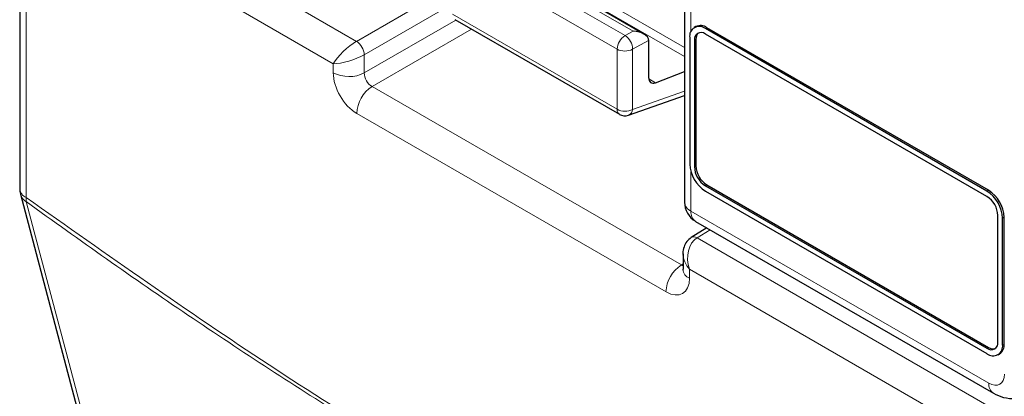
# Paper-space layout 'Blatt2' of a CAD drawing. Header units: millimetres. Extents: x 5 to 418, y 2 to 292.
# Tile 9 of 53: x 95.39 to 110.23, y 170.84 to 176.52. Entities that reach past the tile are written whole.
import ezdxf

# ---------------------------------------------------------------- set-up
doc = ezdxf.new("R2010")
doc.units = ezdxf.units.MM

psp = doc.layouts.new('Blatt2')

# ---------------------------------------------------------------- linework, layer by layer
at = {"color": 7, "linetype": 'Continuous', "lineweight": 18}
for p, q in [((95.84, 178.864), (100.467, 176.192)), ((95.49, 178.39), (95.49, 173.837)), ((100.118, 175.854), (95.608, 178.458)), ((101.891, 178.131), (105.41, 176.1)), ((101.856, 178.015), (105.41, 175.964)), ((105.507, 177.912), (105.507, 176.345)), ((104.634, 176.343), (102.151, 177.777)), ((102.035, 177.71), (104.514, 176.279)), ((104.394, 176.074), (101.915, 177.505)), ((100.467, 176.192), (101.866, 177)), ((101.866, 176.728), (100.585, 175.988)), ((101.915, 176.599), (104.394, 175.168)), ((100.585, 175.716), (101.966, 176.513)), ((105.724, 176.384), (105.747, 176.397)), ((102.202, 176.377), (100.703, 175.512)), ((104.514, 176.279), (104.634, 176.343)), ((104.869, 176.203), (104.628, 176.072)), ((105.559, 176.207), (105.582, 176.22)), ((100.585, 175.988), (100.585, 175.716)), ((104.394, 175.168), (104.394, 176.074)), ((104.628, 176.072), (104.628, 175.167)), ((100.118, 175.718), (100.118, 175.854)), ((100.703, 175.512), (105.362, 172.822)), ((104.871, 175.627), (104.971, 175.569)), ((104.628, 175.167), (105.41, 175.442)), ((105.131, 172.416), (100.471, 175.106)), ((105.559, 174.301), (105.582, 174.315)), ((105.507, 174.223), (105.507, 173.632)), ((105.724, 174.016), (105.747, 174.029)), ((109.966, 173.934), (109.99, 173.948)), ((105.507, 173.632), (109.994, 171.042)), ((110.202, 173.526), (110.226, 173.54)), ((105.796, 173.353), (105.598, 173.23)), ((105.598, 173.23), (110.225, 170.559)), ((105.362, 172.822), (105.387, 172.837)), ((109.994, 170.153), (105.484, 172.756)), ((105.484, 172.756), (105.484, 172.62)), ((109.966, 171.566), (109.99, 171.58)), ((110.202, 171.621), (110.226, 171.634))]:
    psp.add_line(p, q, dxfattribs=at)
at = {"color": 7, "linetype": 'Continuous', "lineweight": 25}
for p, q in [((95.393, 178.526), (95.393, 173.973)), ((105.41, 178.048), (105.41, 173.768)), ((104.798, 176.302), (102.149, 177.832)), ((101.949, 176.523), (104.428, 175.092)), ((105.581, 176.414), (105.557, 176.4)), ((109.99, 173.948), (105.747, 176.397)), ((105.488, 176.247), (105.488, 174.342)), ((109.966, 173.934), (105.724, 176.384)), ((109.966, 173.853), (105.724, 176.302)), ((104.869, 176.203), (104.869, 175.646)), ((105.559, 176.207), (105.559, 174.301)), ((105.582, 176.22), (105.582, 174.315)), ((104.971, 175.569), (105.41, 175.738)), ((104.567, 175.079), (105.41, 175.376)), ((105.747, 174.029), (109.99, 171.58)), ((95.404, 173.888), (98.575, 161.893)), ((105.724, 174.016), (109.966, 171.566)), ((105.724, 173.934), (109.966, 171.485)), ((105.576, 173.479), (110.063, 170.889)), ((110.131, 171.662), (110.131, 173.567)), ((110.202, 171.621), (110.202, 173.526)), ((110.226, 171.634), (110.226, 173.54)), ((105.746, 173.382), (105.512, 173.237)), ((105.387, 172.989), (105.387, 172.756)), ((110.133, 171.468), (110.156, 171.482))]:
    psp.add_line(p, q, dxfattribs=at)
at = {"color": 7, "linetype": 'Continuous', "lineweight": 18, "flags": 128}
psp.add_lwpolyline([(95.491, 173.776), (95.611, 173.322), (96.091, 171.506), (98.011, 164.242), (98.661, 161.781)], dxfattribs=at)
at = {"color": 7, "linetype": 'Continuous', "lineweight": 25}
for centre, radius, start, end in [((105.632, 176.271), 0.146, 50.7967, 189.214), ((105.65, 176.261), 0.168, 54.3824, 114.3071), ((105.659, 176.223), 0.102, 50.7967, 189.214), ((105.705, 176.231), 0.123, 134.0045, 184.8598), ((104.512, 175.236), 0.167, 240.0027, 289.3798), ((106, 174.366), 0.512, 182.6055, 237.3945), ((105.94, 174.331), 0.359, 182.6055, 237.3945), ((105.917, 174.318), 0.359, 182.6055, 237.3945), ((95.726, 173.973), 0.333, 180, 194.8064), ((109.69, 173.503), 0.512, 2.6055, 57.3945), ((109.714, 173.516), 0.512, 2.6055, 57.3945), ((105.743, 173.768), 0.333, 180, 240.0027), ((109.773, 173.551), 0.359, 2.6055, 57.3945), ((110.031, 171.645), 0.102, 230.7967, 9.214), ((110.058, 171.598), 0.146, 230.7967, 9.214), ((110.06, 171.681), 0.123, 235.1435, 285.9932), ((110.062, 171.616), 0.164, 305.0133, 6.2988)]:
    psp.add_arc(centre, radius, start, end, dxfattribs=at)
at = {"color": 7, "linetype": 'Continuous', "lineweight": 18}
for centre, radius, start, end in [((104.649, 176.062), 0.255, 121.9772, 177.4454), ((104.372, 176.066), 0.256, 1.4471, 56.2436), ((100.321, 175.972), 0.264, 3.5222, 56.4778), ((104.512, 176.302), 0.257, 242.6565, 296.7662), ((100.354, 176.175), 0.514, 242.6565, 296.7662), ((100.984, 175.082), 0.514, 123.2297, 177.3477), ((104.512, 175.396), 0.257, 242.6565, 296.7662), ((104.477, 175.16), 0.0838, 174.3555, 234.3323), ((104.524, 175.173), 0.103, 294.3783, 356.6373), ((95.557, 173.988), 0.165, 185.0787, 246.2415), ((95.585, 173.939), 0.189, 195.7134, 239.8477), ((95.715, 173.808), 0.226, 172.5246, 188.0684), ((105.574, 173.783), 0.165, 185.0787, 246.2415), ((105.671, 173.614), 0.165, 173.763, 234.9248), ((105.549, 173.162), 0.0835, 54.4735, 116.3419), ((105.644, 172.392), 0.514, 123.2297, 177.3477), ((105.546, 172.768), 0.16, 184.1293, 247.1908), ((110.158, 171.024), 0.165, 173.7645, 234.9088)]:
    psp.add_arc(centre, radius, start, end, dxfattribs=at)
at = {"color": 7, "linetype": 'Continuous', "lineweight": 25}
for centre, major_axis, ratio, start_param, end_param in [((104.632, 176.206), (0.238, -0.004), 0.577293, 0.017527, 1.570871), ((104.752, 176.271), (-0.083, 0.144), 0.577206, 3.92692, 3.944678), ((104.989, 175.713), (0.086, 0.143), 0.587369, 2.36515, 3.78643)]:
    psp.add_ellipse(centre, major_axis=major_axis, ratio=ratio, start_param=start_param, end_param=end_param, dxfattribs=at)
at = {"color": 7, "linetype": 'Continuous', "lineweight": 18}
for centre, major_axis, ratio, start_param, end_param in [((100.353, 175.991), (0.256, 0.236), 0.264838, 0.885369, 2.438712), ((100.353, 175.991), (0.332, 0.104), 0.264711, 3.844438, 5.397781), ((100.471, 175.514), (-0.25, 0.433), 0.577557, 0.785632, 2.356124), ((100.707, 175.65), (-0.083, 0.144), 0.618558, 0.785635, 2.356127), ((105.72, 172.893), (-0.045, 0.365), 0.71152, 0.311367, 1.86471), ((105.72, 172.893), (0.294, -0.221), 0.711499, 3.664378, 4.418325), ((105.366, 172.961), (-0.075, 0.149), 0.575107, 2.391031, 2.605162), ((105.131, 172.825), (-0.25, 0.433), 0.577206, 2.356428, 3.92692), ((109.994, 171.314), (-0.167, 0.289), 0.577206, 2.356428, 3.92692)]:
    psp.add_ellipse(centre, major_axis=major_axis, ratio=ratio, start_param=start_param, end_param=end_param, dxfattribs=at)
for points, knots in [([(95.49, 173.837), (96.709, 172.979), (99.151, 171.257), (102.822, 169.022), (106.485, 167.028), (108.901, 165.941), (110.111, 165.397)], [0, 0, 0, 0, 0.250822, 0.502682, 0.750834, 1, 1, 1, 1]), ([(110.127, 165.327), (108.918, 165.871), (106.499, 166.959), (103.654, 168.506), (101.207, 169.947), (99.155, 171.234), (97.113, 172.611), (95.894, 173.486), (95.491, 173.776)], [0, 0, 0, 0, 0.248647, 0.497289, 0.581143, 0.749036, 0.916929, 1, 1, 1, 1])]:
    psp.add_open_spline(points, degree=3, knots=knots, dxfattribs=at)
at = {"color": 7, "linetype": 'Continuous', "lineweight": 25}
for points, knots in [([(105.512, 173.237), (105.487, 173.218), (105.439, 173.179), (105.399, 173.093), (105.382, 173.023), (105.388, 172.983), (105.389, 172.975)], [0, 0, 0, 0, 0.309312, 0.603282, 0.923148, 1, 1, 1, 1]), ([(105.387, 172.756), (105.386, 172.749), (105.385, 172.74), (105.386, 172.744), (105.386, 172.744)], [0, 0, 0, 0, 0.911933, 1, 1, 1, 1]), ([(110.063, 170.889), (110.113, 170.865), (110.218, 170.815), (110.39, 170.802), (110.494, 170.845), (110.541, 170.865)], [0, 0, 0, 0, 0.3336973, 0.6977529, 1, 1, 1, 1])]:
    psp.add_open_spline(points, degree=3, knots=knots, dxfattribs=at)

doc.saveas('drawing.dxf')
